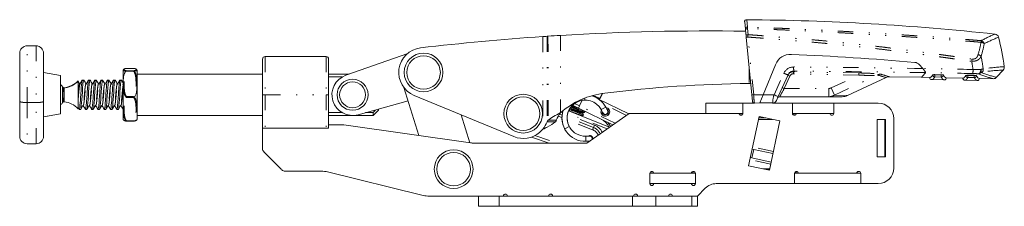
# Model space of a CAD drawing. Header units: millimetres. Extents: x 71 to 466, y 113 to 328.
# Tile 3 of 6: x 71 to 261, y 291 to 328. Entities that reach past the tile are written whole.
import ezdxf

# ---------------------------------------------------------------- set-up
doc = ezdxf.new("R2010")
doc.units = ezdxf.units.MM
doc.header["$MEASUREMENT"] = 0
doc.linetypes.add('DASHEDBIDOT', pattern=[12.4, 3, -3, 0.2, -3, 0.2, -3])
doc.layers.add('Layer0000', color=7, linetype='Continuous', lineweight=20)

msp = doc.modelspace()

# ---------------------------------------------------------------- linework, layer by layer
at = {"layer": 'Layer0000', "color": 7, "linetype": 'Continuous', "lineweight": 20}
for p, q in [((211.18, 325.72), (211.04, 327.13)), ((172.77, 324.36), (172.96, 324.37)), ((211.19, 325.57), (211.18, 325.72)), ((211.3, 324.4), (211.19, 325.57)), ((211.33, 324.17), (211.3, 324.4)), ((212.42, 312.99), (211.33, 324.17)), ((73.86, 322.51), (72.14, 322.51)), ((70.69, 321.06), (70.69, 311.76)), ((75.31, 311.76), (75.31, 321.06)), ((118.2, 320.43), (130, 320.43)), ((133.8, 316.81), (145.8, 321.04)), ((117.7, 319.93), (117.7, 313.03)), ((130.5, 319.93), (130.5, 313.03)), ((217.02, 318.86), (214.62, 313.04)), ((217.02, 318.86), (214.62, 313.04)), ((245.5, 318.11), (244.84, 318.87)), ((75.31, 317.33), (78.61, 316.75)), ((78.61, 309.33), (78.61, 316.75)), ((90.69, 317.51), (90.69, 314.95)), ((91.36, 318.14), (92.75, 318.14)), ((93.43, 314.95), (93.43, 317.51)), ((117.7, 317.03), (93.43, 317.03)), ((134.44, 317.03), (130.5, 317.03)), ((133.13, 316.5), (130.5, 316.5)), ((217.54, 312.71), (219.43, 316.87)), ((245.3, 316.41), (239.04, 316.52)), ((249.09, 316.92), (247.84, 316.94)), ((249.49, 316.86), (249.49, 316.87)), ((255.49, 316.8), (254.24, 316.82)), ((255.89, 316.74), (255.89, 316.75)), ((261.09, 317.82), (259.81, 316.41)), ((82.01, 315.75), (82.01, 315.71)), ((82.01, 315.71), (82.01, 310.31)), ((82.33, 315.1), (82.01, 315.65)), ((82.79, 315.84), (82.35, 315.09)), ((83.09, 315.86), (82.81, 315.86)), ((84, 315.84), (83.56, 315.09)), ((84.3, 315.86), (84.03, 315.86)), ((85.22, 315.84), (84.78, 315.09)), ((85.51, 315.86), (85.24, 315.86)), ((86.43, 315.84), (85.99, 315.09)), ((86.73, 315.86), (86.46, 315.86)), ((87.65, 315.84), (87.21, 315.09)), ((87.94, 315.86), (87.67, 315.86)), ((88.86, 315.84), (88.42, 315.09)), ((89.16, 315.86), (88.88, 315.86)), ((90.07, 315.84), (89.63, 315.09)), ((90.37, 315.86), (90.1, 315.86)), ((90.69, 315.34), (90.4, 315.84)), ((90.69, 308.55), (90.69, 314.95)), ((93.43, 314.95), (93.43, 308.55)), ((211.89, 315.23), (212.2, 315.24)), ((238.42, 316.39), (230.92, 312.88)), ((246.87, 316.38), (245.3, 316.41)), ((246.87, 316.38), (246.87, 316.37)), ((249.66, 315.93), (247.26, 315.97)), ((253.27, 316.26), (250.07, 316.32)), ((253.66, 315.85), (253.67, 315.85)), ((253.66, 315.85), (253.66, 315.85)), ((253.67, 315.85), (253.66, 315.85)), ((253.66, 315.85), (253.66, 315.85)), ((256.05, 315.81), (253.67, 315.85)), ((256.05, 315.81), (256.06, 315.81)), ((256.07, 315.81), (256.05, 315.81)), ((256.06, 315.81), (256.07, 315.81)), ((256.07, 315.81), (256.06, 315.81)), ((259.2, 316.15), (256.47, 316.2)), ((79.26, 314.4), (79.22, 314.4)), ((117.7, 313.03), (117.7, 306.54)), ((130.5, 313.03), (130.5, 307.23)), ((147.96, 305.13), (145.07, 314.41)), ((166.32, 304.94), (147.07, 312.9)), ((181.44, 312.84), (181.43, 312.85)), ((183.49, 313.3), (183.03, 312.34)), ((212.54, 311.8), (212.42, 312.99)), ((214.62, 313.04), (213.96, 311.44)), ((214.62, 313.04), (213.96, 311.44)), ((217.18, 311.91), (217.54, 312.71)), ((217.77, 312.64), (227.3, 312.65)), ((229.91, 312.66), (227.3, 312.65)), ((70.69, 311.76), (70.69, 305.01)), ((75.31, 311.76), (75.31, 305.01)), ((79.26, 311.67), (79.22, 311.67)), ((82.5, 310.23), (82.94, 310.98)), ((83.72, 310.23), (84.16, 310.98)), ((84.93, 310.23), (85.37, 310.98)), ((86.15, 310.23), (86.59, 310.98)), ((87.36, 310.23), (87.8, 310.98)), ((88.57, 310.23), (89.01, 310.98)), ((89.79, 310.23), (90.23, 310.98)), ((145.87, 311.85), (136.19, 309.18)), ((177.47, 310.74), (177.76, 310.77)), ((178.84, 310.44), (177.69, 310.99)), ((177.82, 310.89), (177.79, 310.94)), ((180.08, 312.02), (180.07, 312.39)), ((182.67, 312.3), (182.59, 312.32)), ((188.6, 309.37), (182.77, 312.19)), ((210.7, 311.43), (203.5, 311.43)), ((203.5, 311.43), (203.5, 309.43)), ((212.93, 311.43), (210.7, 311.43)), ((210.7, 311.43), (210.7, 309.43)), ((210.7, 311.43), (210.7, 309.43)), ((213.96, 311.44), (212.93, 311.43)), ((216.45, 311.44), (213.96, 311.44)), ((220.3, 311.43), (216.45, 311.43)), ((220.3, 309.43), (220.3, 311.43)), ((228.3, 311.43), (220.3, 311.43)), ((220.3, 311.43), (220.3, 309.43)), ((236.9, 311.43), (228.3, 311.43)), ((228.3, 311.43), (228.3, 309.43)), ((228.3, 311.43), (228.3, 309.43)), ((75.31, 308.74), (78.61, 309.32)), ((78.61, 309.32), (78.61, 309.33)), ((82.01, 310.53), (82.18, 310.22)), ((82.48, 310.2), (82.21, 310.2)), ((83.69, 310.2), (83.42, 310.2)), ((84.91, 310.2), (84.64, 310.2)), ((86.12, 310.2), (85.85, 310.2)), ((87.34, 310.2), (87.06, 310.2)), ((88.55, 310.2), (88.28, 310.2)), ((89.76, 310.2), (89.49, 310.2)), ((90.69, 310.22), (90.68, 310.22)), ((117.7, 309.03), (93.43, 309.03)), ((130.5, 309.57), (133.13, 309.57)), ((139.13, 309.03), (130.5, 309.03)), ((137.61, 309.57), (139.13, 309.57)), ((139.13, 309.03), (140.13, 310.03)), ((139.13, 309.57), (139.13, 309.03)), ((140.13, 310.26), (140.13, 310.03)), ((156.14, 309.15), (157.82, 303.74)), ((175.32, 309.53), (175.38, 309.56)), ((175.38, 309.56), (175.36, 309.53)), ((184.9, 306.78), (176.96, 309.92)), ((177.15, 310.1), (177.12, 309.87)), ((177.3, 309.78), (177.12, 309.87)), ((177.17, 310.11), (177.46, 310.13)), ((177.52, 310.26), (177.32, 310.55)), ((185.51, 307.2), (178.84, 310.44)), ((179.7, 309), (179.36, 308.98)), ((179.79, 309.08), (179.49, 309.22)), ((179.61, 309.48), (179.82, 309.16)), ((180.04, 309.63), (179.67, 309.6)), ((179.79, 309.08), (179.72, 309.01)), ((179.82, 309.15), (179.79, 309.08)), ((180.13, 309.78), (180.06, 309.64)), ((180.11, 309.82), (180.12, 309.79)), ((188.7, 309.43), (180.47, 303.67)), ((183.61, 309.5), (183.26, 310.17)), ((184.14, 310.64), (184.5, 309.97)), ((209.95, 309.43), (188.7, 309.43)), ((210.7, 309.43), (203.5, 309.43)), ((211.81, 299.29), (213.83, 308.82)), ((213.83, 308.82), (217.84, 307.97)), ((228.3, 309.43), (220.3, 309.43)), ((227.55, 309.43), (221.05, 309.43)), ((91.36, 307.93), (92.75, 307.93)), ((132.75, 307.23), (130.5, 307.23)), ((130.5, 307.23), (130.5, 306.54)), ((157.95, 303.72), (133.45, 307.18)), ((172.79, 307.81), (172.98, 308.09)), ((172.79, 307.81), (174.39, 307.82)), ((174.58, 308.1), (172.98, 308.09)), ((174.58, 308.1), (174.39, 307.82)), ((217.84, 307.97), (215.82, 298.43)), ((236.7, 308.23), (238.3, 308.23)), ((236.7, 301.03), (236.7, 308.23)), ((236.7, 308.23), (236.7, 301.03)), ((236.7, 308.23), (238.2, 308.23)), ((238.2, 308.23), (238.2, 301.03)), ((238.2, 307.08), (238.3, 307.08)), ((238.3, 308.23), (238.3, 301.03)), ((239.9, 298.83), (239.9, 308.43)), ((130.5, 306.54), (117.7, 306.54)), ((117.7, 306.54), (117.7, 302.65)), ((118.2, 306.54), (130, 306.54)), ((171.31, 305.75), (171.99, 306.35)), ((177.08, 306.88), (176.2, 306.41)), ((181.02, 305.04), (180.27, 305.02)), ((73.86, 303.56), (72.14, 303.56)), ((180.47, 303.67), (158.65, 303.67)), ((169.77, 304.85), (173.2, 303.67)), ((180.3, 304.02), (181, 304.04)), ((238.2, 304.58), (238.3, 304.58)), ((117.99, 301.94), (121.4, 298.53)), ((212.79, 302.46), (212.43, 300.8)), ((212.79, 302.46), (212.49, 302.53)), ((216.5, 301.67), (212.79, 302.46)), ((215.82, 298.43), (211.81, 299.29)), ((212.43, 300.8), (212.14, 300.86)), ((216.15, 300.01), (212.43, 300.8)), ((238.3, 301.03), (236.7, 301.03)), ((236.7, 301.03), (238.2, 301.03)), ((122.11, 298.23), (129.09, 298.23)), ((130.29, 298.09), (148.51, 293.58)), ((192.7, 297.83), (201.5, 297.83)), ((192.7, 295.83), (192.7, 297.83)), ((192.7, 295.83), (192.7, 297.83)), ((193.45, 297.83), (200.75, 297.83)), ((201.5, 297.83), (201.5, 295.83)), ((201.5, 295.83), (201.5, 297.83)), ((220.7, 295.83), (220.7, 297.83)), ((220.7, 297.83), (233.5, 297.83)), ((220.7, 295.83), (220.7, 297.83)), ((220.94, 298.18), (220.94, 297.92)), ((221.45, 297.83), (232.75, 297.83)), ((233.5, 297.83), (233.5, 295.83)), ((233.5, 295.83), (233.5, 297.83)), ((192.7, 295.83), (201.5, 295.83)), ((200.75, 295.83), (193.45, 295.83)), ((205.54, 295.83), (220.7, 295.83)), ((220.7, 295.83), (233.5, 295.83)), ((233.5, 295.83), (236.9, 295.83)), ((201.9, 293.43), (203.42, 294.96)), ((149.71, 293.43), (159.5, 293.43)), ((159.5, 293.43), (163.5, 293.43)), ((159.5, 291.43), (159.5, 293.43)), ((163.5, 293.43), (189.35, 293.43)), ((189.35, 293.43), (193.85, 293.43)), ((193.85, 293.43), (200.83, 293.43)), ((200.83, 293.43), (201.9, 293.43)), ((201.9, 291.43), (201.9, 293.43)), ((159.5, 291.43), (163.5, 291.43)), ((163.5, 291.43), (189.35, 291.43)), ((189.35, 291.43), (193.85, 291.43)), ((193.85, 291.43), (200.83, 291.43)), ((200.83, 291.43), (201.9, 291.43))]:
    msp.add_line(p, q, dxfattribs=at)
at = {"layer": 'Layer0000', "color": 251, "linetype": 'DASHEDBIDOT', "lineweight": 5, "true_color": 0x606060}
for p, q in [((211.58, 326.15), (211.44, 327.57)), ((171.97, 324.3), (171.99, 306.35)), ((172.77, 324.36), (172.79, 307.81)), ((172.96, 324.37), (172.98, 308.09)), ((175.36, 324.52), (175.38, 309.56)), ((211.69, 324.67), (211.57, 325.85)), ((212.78, 313.03), (211.69, 324.2)), ((72.14, 311.52), (72.14, 322.51)), ((73.86, 322.51), (73.86, 311.52)), ((118.2, 320.43), (118.2, 313.03)), ((130, 320.43), (130, 313.03)), ((211.89, 318.41), (211.89, 315.23)), ((91.36, 318.14), (92.75, 318.14)), ((92.75, 317.69), (91.36, 317.69)), ((91.36, 317.58), (91.36, 317.69)), ((91.36, 317.58), (92.75, 317.58)), ((92.75, 317.58), (92.75, 317.69)), ((216.75, 313.04), (218.64, 317.2)), ((219.76, 316.62), (218.68, 314.24)), ((219.39, 316.78), (219.76, 316.62)), ((220.51, 317.49), (220.57, 317.62)), ((220.51, 317.49), (220.51, 317.09)), ((233.12, 317.26), (220.51, 317.49)), ((233.11, 316.86), (220.51, 317.09)), ((227.76, 314.35), (233.11, 316.86)), ((228.42, 312.96), (236.75, 316.86)), ((233.11, 316.86), (233.12, 317.26)), ((247.45, 316.9), (247.45, 316.89)), ((247.84, 316.89), (247.45, 316.89)), ((247.84, 316.94), (247.84, 316.89)), ((247.84, 316.89), (249.09, 316.87)), ((247.84, 316.89), (247.84, 316.49)), ((247.84, 316.49), (249.09, 316.47)), ((249.09, 316.92), (249.09, 316.87)), ((249.49, 316.87), (249.09, 316.87)), ((249.09, 316.87), (249.09, 316.47)), ((253.85, 316.78), (253.85, 316.77)), ((254.24, 316.77), (253.85, 316.77)), ((254.24, 316.82), (254.24, 316.77)), ((254.24, 316.77), (255.49, 316.75)), ((254.24, 316.77), (254.24, 316.37)), ((255.49, 316.8), (255.49, 316.75)), ((255.89, 316.75), (255.49, 316.75)), ((255.49, 316.75), (255.49, 316.35)), ((78.95, 314.6), (78.95, 311.47)), ((82.78, 315.82), (83.05, 315.82)), ((83.99, 315.82), (84.27, 315.82)), ((85.21, 315.82), (85.48, 315.82)), ((86.42, 315.82), (86.69, 315.82)), ((87.64, 315.82), (87.91, 315.82)), ((88.85, 315.82), (89.12, 315.82)), ((90.06, 315.82), (90.34, 315.82)), ((254.24, 316.37), (255.49, 316.35)), ((79.26, 314.38), (79.26, 314.4)), ((79.26, 313.69), (79.26, 314.38)), ((79.29, 314.4), (79.29, 314.38)), ((79.29, 314.38), (79.29, 311.67)), ((92.75, 312.67), (91.36, 312.67)), ((91.36, 312.48), (91.36, 312.67)), ((92.75, 312.48), (92.75, 312.67)), ((117.7, 313.03), (118.2, 313.03)), ((118.2, 313.03), (130, 313.03)), ((118.2, 313.03), (118.2, 306.54)), ((130, 313.03), (130, 306.54)), ((130.5, 313.03), (130, 313.03)), ((181.45, 312.85), (181.54, 312.81)), ((183.44, 313.29), (182.99, 312.36)), ((214.62, 313.04), (212.78, 313.03)), ((216.75, 313.04), (214.62, 313.04)), ((218.31, 314.41), (218.68, 314.24)), ((218.68, 314.24), (227.3, 314.25)), ((227.3, 314.25), (227.3, 312.65)), ((227.76, 314.35), (228.42, 312.96)), ((230.92, 312.88), (228.42, 312.96)), ((72.14, 311.52), (72.14, 303.56)), ((72.14, 311.52), (73.86, 311.52)), ((73.86, 303.56), (73.86, 311.52)), ((79.26, 311.67), (79.26, 312.37)), ((91.36, 312.48), (92.75, 312.48)), ((179.05, 310.89), (178.1, 311.35)), ((179.05, 310.89), (178.84, 310.44)), ((179.58, 311.97), (179.05, 310.89)), ((185.98, 307.53), (179.05, 310.89)), ((183.03, 312.34), (182.99, 312.36)), ((188.14, 309.04), (183.85, 311.12)), ((78.61, 309.33), (75.31, 308.75)), ((175.67, 308.6), (174.96, 308.88)), ((175.71, 309.11), (175.22, 309.3)), ((175.32, 309.53), (175.36, 309.53)), ((175.8, 309.59), (175.54, 309.7)), ((175.86, 309.82), (175.74, 309.87)), ((181.95, 307.16), (176.74, 309.22)), ((184.41, 306.43), (176.8, 309.45)), ((183.26, 310.17), (184.14, 310.64)), ((210.68, 309.32), (209.97, 309.32)), ((221.03, 309.32), (220.32, 309.32)), ((92.75, 308.01), (91.36, 308.01)), ((91.36, 307.93), (91.36, 308.01)), ((92.75, 307.93), (92.75, 308.01)), ((181.77, 306.71), (176.68, 308.73)), ((181.59, 306.26), (176.69, 308.2)), ((181.95, 307.16), (181.77, 306.71)), ((216.44, 308.27), (213.71, 308.27)), ((215.11, 308.55), (213.77, 308.55)), ((170.44, 305.15), (174.74, 303.67)), ((180.27, 305.02), (180.3, 304.02)), ((181.59, 306.26), (181.77, 306.71)), ((216.59, 302.06), (212.58, 302.92)), ((216.07, 299.62), (212.06, 300.47)), ((192.71, 297.92), (193.44, 297.92)), ((200.76, 297.92), (201.49, 297.92)), ((215.87, 298.71), (214.53, 298.71)), ((215.83, 298.5), (215.52, 298.5)), ((220.71, 297.92), (220.94, 297.92)), ((220.94, 297.92), (221.44, 297.93)), ((220.94, 297.92), (220.94, 297.83)), ((163.5, 291.43), (163.5, 293.43)), ((189.35, 291.43), (189.35, 293.43)), ((193.85, 291.43), (193.85, 293.43)), ((200.83, 291.43), (200.83, 293.43))]:
    msp.add_line(p, q, dxfattribs=at)
at = {"layer": 'Layer0000', "color": 7, "linetype": 'Continuous', "lineweight": 20}
for centre, radius in [((148.87, 317.35), 3.75), ((148.87, 317.35), 3.25), ((135.13, 313.03), 3), ((135.13, 313.03), 2.5), ((168.16, 309.37), 3.75), ((168.16, 309.37), 3.25), ((154.7, 298.63), 3.75), ((154.7, 298.63), 3.25)]:
    msp.add_circle(centre, radius, dxfattribs=at)
for centre, radius, start, end in [((211.38, 327.22), 0.357, 81.0672, 194.0646), ((207.7, -152.42), 480, 83.8051, 89.554), ((204.37, -154.6), 480, 93.8708, 96.7075), ((184.52, 142.55), 182.19, 93.6972, 93.9489), ((205.51, -172.69), 498.13, 93.4707, 93.7469), ((204.37, -154.6), 480, 89.1835, 93.4655), ((259.46, 324.04), 0.745, 11.0196, 86.8146), ((208.02, 311.15), 53.77, 7.8139, 14.0161), ((72.14, 321.06), 1.45, 90, 180), ((73.86, 321.06), 1.45, 0, 90), ((118.2, 319.93), 0.5, 90, 180), ((130, 319.93), 0.5, 0, 90), ((148.87, 317.35), 4.8, 96.7075, 248.0252), ((201.16, -158.79), 480, 84.8801, 87.7373), ((201.16, -158.79), 480, 84.8801, 87.7373), ((243.9, 318.06), 1.24, 40.6277, 85.8116), ((260.52, 318.35), 0.779, 316.9002, 8.5547), ((92.06, 317.51), 1.37, 168.3352, 180), ((91.36, 317.94), 0.196, 90, 96.8164), ((92.75, 317.94), 0.196, 83.1836, 90), ((92.06, 317.51), 1.37, 0.0027, 11.6648), ((135.13, 313.03), 4, 109.418, 285.4384), ((239.01, 315.14), 1.38, 88.784, 115.228), ((191.08, 360.6), 69.95, 320.8154, 321.7659), ((247.72, 316.12), 0.832, 81.3519, 109.2442), ((249.17, 315.86), 1.06, 72.4593, 94.1366), ((254.12, 316), 0.832, 81.3519, 109.2442), ((255.57, 315.77), 1.03, 71.978, 94.3889), ((76.66, 313.03), 2.78, 34.3015, 45.2617), ((76.66, 313.03), 2.78, 32.1478, 34.3015), ((78.92, 318.54), 4.15, 275.0265, 317.9194), ((82.34, 315.12), 0.027, 259.2612, 293.8361), ((82.94, 315.76), 0.169, 150.4908, 158.7543), ((82.82, 315.83), 0.033, 101.7859, 159.0958), ((83.11, 315.81), 0.0558, 112.1072, 170.6586), ((83.08, 315.83), 0.0336, 19.6934, 77.1877), ((364.9, 479.71), 325.97, 210.1788, 210.3309), ((83.56, 315.12), 0.027, 259.2612, 293.8361), ((84.15, 315.76), 0.169, 150.4908, 158.7543), ((84.04, 315.83), 0.033, 101.7859, 159.0958), ((84.32, 315.81), 0.0558, 112.1072, 170.6586), ((84.29, 315.83), 0.0336, 19.6934, 77.1877), ((366.11, 479.71), 325.97, 210.1788, 210.3309), ((84.77, 315.12), 0.027, 259.2612, 293.8361), ((85.37, 315.76), 0.169, 150.4908, 158.7543), ((85.25, 315.83), 0.033, 101.7859, 159.0958), ((85.53, 315.81), 0.0558, 112.1072, 170.6586), ((85.51, 315.83), 0.0336, 19.6934, 77.1877), ((367.33, 479.71), 325.97, 210.1788, 210.3309), ((85.99, 315.12), 0.027, 259.2612, 293.8361), ((86.58, 315.76), 0.169, 150.4908, 158.7543), ((86.46, 315.83), 0.033, 101.7859, 159.0958), ((86.75, 315.81), 0.0558, 112.1072, 170.6586), ((86.72, 315.83), 0.0336, 19.6934, 77.1877), ((368.54, 479.71), 325.97, 210.1788, 210.3309), ((87.2, 315.12), 0.027, 259.2612, 293.8361), ((87.79, 315.76), 0.169, 150.4908, 158.7543), ((87.68, 315.83), 0.033, 101.7859, 159.0958), ((87.96, 315.81), 0.0558, 112.1072, 170.6586), ((87.93, 315.83), 0.0336, 19.6934, 77.1877), ((369.76, 479.71), 325.97, 210.1788, 210.3309), ((88.41, 315.12), 0.027, 259.2612, 293.8361), ((89.01, 315.76), 0.169, 150.4908, 158.7543), ((88.89, 315.83), 0.033, 101.7859, 159.0958), ((89.18, 315.81), 0.0558, 112.1072, 170.6586), ((89.15, 315.83), 0.0336, 19.6934, 77.1877), ((370.97, 479.71), 325.97, 210.1788, 210.3309), ((89.63, 315.12), 0.027, 259.2612, 293.8361), ((90.22, 315.76), 0.169, 150.4908, 158.7543), ((90.11, 315.83), 0.033, 101.7859, 159.0958), ((90.39, 315.81), 0.0558, 112.1072, 170.6586), ((90.36, 315.83), 0.0336, 19.6934, 77.1877), ((215.84, 47.27), 268, 90.8447, 96.8342), ((247.23, 316.33), 0.361, 174.2723, 275.3945), ((249.71, 316.28), 0.36, 261.9532, 6.9358), ((253.63, 316.21), 0.36, 174.1721, 274.5661), ((256.11, 316.16), 0.359, 262.7489, 5.7743), ((259.22, 316.93), 0.78, 268.2653, 318.31), ((79.22, 314.65), 0.248, 212.272, 270.0376), ((79.26, 314.76), 0.363, 270, 275.0265), ((185.86, 297.47), 16, 96.8342, 130.9237), ((180.17, 308.52), 4.5, 28.0128, 73.8381), ((218.95, 317.23), 4.74, 242.2491, 252.7046), ((217.75, 312.27), 0.375, 87.6134, 158.0424), ((229.9, 315.05), 2.39, 270.0266, 295.1291), ((76.66, 313.03), 2.78, 314.7383, 325.6985), ((76.66, 313.03), 2.78, 325.6985, 327.8523), ((79.22, 311.42), 0.248, 89.9571, 147.7333), ((79.26, 311.31), 0.363, 84.9735, 90), ((78.92, 307.53), 4.15, 42.0806, 84.9735), ((82.95, 310.95), 0.0243, 56.8334, 114.7051), ((-219.05, 134.4), 349.84, 30.1718, 30.3136), ((84.16, 310.95), 0.0243, 56.8334, 114.7051), ((-217.83, 134.4), 349.84, 30.1718, 30.3136), ((85.38, 310.95), 0.0243, 56.8334, 114.7051), ((-216.62, 134.4), 349.84, 30.1718, 30.3136), ((86.59, 310.95), 0.0243, 56.8334, 114.7051), ((-215.41, 134.4), 349.84, 30.1718, 30.3136), ((87.81, 310.95), 0.0243, 56.8334, 114.7051), ((-214.19, 134.4), 349.84, 30.1718, 30.3136), ((89.02, 310.95), 0.0243, 56.8334, 114.7051), ((-212.98, 134.4), 349.84, 30.1718, 30.3136), ((90.23, 310.95), 0.0243, 56.8334, 114.7051), ((-211.76, 134.4), 349.84, 30.1718, 30.3136), ((180.17, 308.52), 3.5, 91.5749, 271.5749), ((180.17, 308.52), 3.5, 28.0128, 208.0128), ((177.75, 310.85), 0.0851, 280.2507, 27.4638), ((182.93, 313.37), 1.1, 255.9575, 268.3409), ((182.91, 312.39), 0.129, 254.1634, 267.8215), ((182.91, 312.4), 0.137, 267.8262, 334.1421), ((212.9, 311.8), 0.363, 180.0124, 275.6433), ((216.48, 312.19), 0.751, 267.6134, 338.0424), ((236.9, 308.43), 3, 0, 90), ((82.21, 310.24), 0.033, 200.9042, 258.2141), ((82.47, 310.24), 0.0336, 282.8123, 340.3066), ((83.43, 310.24), 0.033, 200.9042, 258.2141), ((83.69, 310.24), 0.0336, 282.8123, 340.3066), ((84.64, 310.24), 0.033, 200.9042, 258.2141), ((84.9, 310.24), 0.0336, 282.8123, 340.3066), ((85.86, 310.24), 0.033, 200.9042, 258.2141), ((86.11, 310.24), 0.0336, 282.8123, 340.3066), ((87.07, 310.24), 0.033, 200.9042, 258.2141), ((87.33, 310.24), 0.0336, 282.8123, 340.3066), ((88.28, 310.24), 0.033, 200.9042, 258.2141), ((88.54, 310.24), 0.0336, 282.8123, 340.3066), ((89.5, 310.24), 0.033, 200.9042, 258.2141), ((89.76, 310.24), 0.0336, 282.8123, 340.3066), ((116.57, 329.14), 29.86, 319.059, 320.434), ((182.04, 304.98), 8.09, 145.7323, 157.3303), ((180.17, 308.52), 4.5, 160.6136, 271.5749), ((180.17, 308.52), 4.5, 160.6136, 208.0128), ((178.8, 310.37), 1.75, 196.3819, 197.003), ((177.16, 310.1), 0.0132, 79.8979, 158.8403), ((177.44, 310.22), 0.0854, 280.397, 28.0558), ((179.79, 309.79), 0.64, 242.101, 272.9577), ((179.68, 309.52), 0.0849, 100.3058, 207.493), ((179.7, 309.05), 0.0418, 268.8184, 307.2919), ((179.81, 309.15), 0.0195, 344.8289, 40.4498), ((180.05, 309.65), 0.0196, 263.303, 324.3981), ((180.11, 309.78), 0.0196, 346.8914, 43.2747), ((184.06, 309.74), 0.85, 154.0446, 334.1421), ((184.06, 309.74), 0.6, 174.4555, 334.1421), ((184.06, 309.74), 0.5, 208.0128, 28.0128), ((184.06, 309.74), 0.85, 334.1421, 81.9809), ((184.06, 309.74), 0.6, 334.1421, 61.5701), ((210.32, 309.43), 0.375, 180, 0), ((220.67, 309.43), 0.375, 180, 0), ((227.92, 309.43), 0.375, 180, 0), ((92.06, 308.55), 1.37, 180, 191.6648), ((91.36, 308.13), 0.196, 263.1836, 270), ((92.75, 308.13), 0.196, 270, 276.8164), ((92.06, 308.55), 1.37, 348.3352, 360), ((132.75, 302.23), 5, 81.959, 90), ((165.1, 311.05), 8.34, 325.7188, 337.1936), ((182.02, 305.56), 3, 25.3977, 64.1421), ((72.14, 305.01), 1.45, 180, 270), ((73.86, 305.01), 1.45, 270, 360), ((168.16, 309.37), 4.8, 247.5401, 311.0778), ((181.03, 304.54), 0.6, 354.1824, 125.1322), ((181.03, 304.54), 0.5, 343.3363, 91.5749), ((158.65, 308.67), 5, 261.959, 270), ((181.03, 304.54), 0.6, 238.0176, 255.8176), ((118.7, 302.65), 1, 180, 225), ((122.11, 299.23), 1, 225, 270), ((129.09, 293.23), 5, 76.1028, 90), ((193.07, 297.83), 0.375, 0, 180), ((201.12, 297.83), 0.375, 0, 180), ((221.07, 297.83), 0.375, 0, 180), ((233.12, 297.83), 0.375, 0, 180), ((236.9, 298.83), 3, 270, 0), ((193.07, 295.83), 0.375, 180, 0), ((201.12, 295.83), 0.375, 180, 0), ((205.54, 292.83), 3, 90, 135), ((149.71, 298.43), 5, 256.1028, 270), ((164.72, 293.43), 0.375, 0, 180), ((173.47, 293.43), 0.375, 0, 180), ((189.92, 293.43), 0.375, 0, 180), ((196.67, 293.43), 0.375, 0, 180)]:
    msp.add_arc(centre, radius, start, end, dxfattribs=at)
at = {"layer": 'Layer0000', "color": 251, "linetype": 'DASHEDBIDOT', "lineweight": 5, "true_color": 0x606060}
for centre, radius, start, end in [((211.52, 325.8), 0.351, 80.324, 192.4491), ((215.51, 325.93), 3.94, 176.8661, 181.2194), ((212.3, 316.82), 7.41, 94.7851, 97.5745), ((224.89, 324.42), 13.21, 178.881, 180.9163), ((269.39, 300.43), 26.28, 112.1045, 118.5945), ((269.94, 299.1), 26.91, 111.2413, 117.7569), ((236.25, 326.88), 20.88, 343.0989, 349.8503), ((256.62, 322.71), 0.815, 13.8464, 76.121), ((253.89, 323.39), 2.92, 356.1655, 2.2234), ((256.68, 322.16), 1.05, 45.8966, 82.9335), ((236.78, 326.7), 20.97, 342.7663, 349.6182), ((255.99, 319.7), 1.13, 43.6943, 77.7219), ((208.3, 311.15), 49.4, 8.0457, 10.8934), ((220.46, 316.43), 1.98, 88.1873, 157.1708), ((223.51, 318.19), 3, 175.7603, 190.9811), ((197.85, -2624.68), 2943.18, 89.07235, 89.55857), ((184.49, 329.47), 71.2, 351.9638, 352.3281), ((208.53, 311.14), 47.21, 8.2776, 10.2191), ((263.97, 270.78), 47.76, 93.2155, 98.1338), ((91.38, 317.53), 0.16, 94.8703, 143.9797), ((91.2, 317.34), 0.292, 55.8256, 80.4717), ((91.36, 318), 0.133, 86.7786, 96.8066), ((92.76, 318), 0.133, 83.1935, 93.2214), ((92.74, 317.53), 0.16, 36.0203, 85.1297), ((92.91, 317.34), 0.291, 99.5022, 124.2005), ((220.95, 321.63), 4.99, 242.441, 252.3182), ((220.54, 316.43), 1.19, 88.2123, 158.3852), ((220.44, 316.38), 1.12, 86.031, 153.8649), ((220.45, 316.36), 0.735, 85.283, 159.5178), ((198.57, -2576.08), 2893.79, 89.06037, 89.56432), ((237.38, 315.76), 1.26, 91.4289, 119.9799), ((199.51, 179.08), 142.71, 74.1804, 74.8769), ((196.74, 176.22), 146.54, 73.2238, 73.914), ((202.59, -2301.7), 2620.16, 88.84846, 89.06167), ((203.17, -2265.02), 2582.69, 88.84507, 89.04927), ((247.81, 316.85), 0.362, 174.2511, 275.0379), ((249.13, 316.83), 0.361, 262.3043, 6.4415), ((254.21, 316.73), 0.362, 174.2475, 275.0386), ((231.93, 318.21), 23.32, 357.3802, 359.3235), ((255.14, 308.62), 8.53, 82.6996, 89.4122), ((256.03, 292.87), 25.08, 88.3612, 91.7793), ((255.53, 316.71), 0.361, 262.3033, 6.4453), ((256.19, 317.81), 0.736, 272.694, 321.0373), ((266, 343.24), 27.93, 249.5221, 255.922), ((257.59, 315.68), 2.4, 98.9747, 110.5326), ((255.96, 317.62), 0.85, 341.2571, 21.8126), ((257.25, 316.36), 1.1, 98.4425, 116.1011), ((266.67, 344.11), 28.53, 249.69, 256.0937), ((256.37, 317.92), 0.853, 326.5194, 9.5526), ((263.2, 273.06), 44.81, 92.6939, 97.8412), ((78.93, 318.54), 4.18, 274.8715, 317.3844), ((90.95, 314.95), 0.269, 155.254, 179.6272), ((93.16, 314.95), 0.269, 0.3728, 24.746), ((72.28, 313.86), 6.76, 359.0557, 5.5399), ((22.54, 313.03), 56.51, 359.2681, 0.7249), ((79.23, 314.05), 0.355, 237.0784, 273.4068), ((74.68, 313.82), 4.58, 358.4174, 7.2545), ((79.26, 314.75), 0.368, 269.9999, 274.951), ((91.64, 312.23), 0.521, 121.6003, 138.2442), ((92.48, 312.23), 0.521, 41.7558, 58.3997), ((185.04, 319.19), 7.25, 240.722, 242.4707), ((185.22, 319.42), 7.41, 241.4457, 252.4486), ((213.42, 305.42), 7.64, 94.8057, 97.5177), ((230.19, 313.93), 17.44, 182.9339, 188.2177), ((221.37, 311.36), 4.92, 160.0872, 179.1344), ((197.8, 325.04), 23.51, 328.1651, 332.6539), ((227.12, 316.17), 1.93, 275.2228, 289.3758), ((72.36, 312.2), 6.69, 354.4386, 0.9408), ((79.23, 312.02), 0.353, 86.5769, 123.1773), ((74.72, 312.25), 4.54, 352.7154, 1.5655), ((91.56, 312.83), 0.402, 218.656, 240.4146), ((92.55, 312.83), 0.403, 299.6046, 321.3248), ((177.83, 310.9), 0.0183, 96.5784, 236.0512), ((185.62, 320.74), 8.91, 248.589, 252.0181), ((182.89, 313.21), 0.944, 256.0115, 268.6297), ((182.87, 312.39), 0.121, 268.9098, 345.6606), ((91.26, 308.18), 0.198, 267.6463, 302.8657), ((91.36, 308.07), 0.144, 219.2755, 262.3932), ((92.86, 308.18), 0.198, 237.1343, 272.3537), ((92.75, 308.07), 0.144, 277.5932, 320.7321), ((180.85, 304.4), 2.97, 27.7324, 68.4015), ((182.02, 305.56), 3.3, 23.5847, 39.5221), ((180.85, 304.4), 2, 24.1786, 68.4015), ((180.85, 304.4), 2.48, 26.3059, 68.4015)]:
    msp.add_arc(centre, radius, start, end, dxfattribs=at)
for points, degree, knots in [([(256.81, 323.51), (251.2, 323.98), (235.29, 325.07), (218.28, 325.93), (211.58, 326.15)], 2, [0.0917139, 0.0917139, 0.0917139, 0.3146245, 0.7223632, 0.9882755, 0.9882755, 0.9882755]), ([(256.81, 323.2), (251.19, 323.67), (235.27, 324.76), (218.26, 325.63), (211.57, 325.85)], 2, [0.0916482, 0.0916482, 0.0916482, 0.3144742, 0.7223962, 0.9875973, 0.9875973, 0.9875973]), ([(211.69, 324.67), (217.47, 324.26), (232.95, 322.93), (248.84, 320.84), (255.05, 319.96)], 2, [0.0193814, 0.0193814, 0.0193814, 0.2808533, 0.7182415, 1, 1, 1]), ([(211.69, 324.2), (217.44, 323.79), (232.9, 322.48), (248.78, 320.39), (254.99, 319.51)], 2, [0.0204503, 0.0204503, 0.0204503, 0.2808994, 0.7181446, 1, 1, 1]), ([(254.99, 319.51), (255.28, 319.5), (255.75, 319.58), (256.28, 319.79), (256.7, 320.23), (256.81, 320.48)], 2, [0, 0, 0, 0.2158605, 0.3743265, 0.6800075, 0.9534292, 0.9534292, 0.9534292]), ([(255.05, 319.96), (255.25, 319.93), (255.58, 319.99), (255.8, 320.1), (256.03, 320.32), (256.18, 320.65), (256.23, 320.81)], 2, [0, 0, 0, 0.2092025, 0.3508274, 0.4787235, 0.7308095, 0.9366207, 0.9366207, 0.9366207]), ([(91.25, 317.63), (90.78, 317.64), (90.73, 317.68), (90.71, 317.75), (90.71, 317.77), (90.71, 317.79)], 3, [0, 0, 0, 0, 0.4396173, 0.4396173, 0.567025, 0.567025, 0.567025, 0.567025]), ([(90.71, 315.06), (90.71, 315.7), (90.73, 316.57), (91.06, 317.35), (91.14, 317.5), (91.25, 317.63)], 3, [0, 0, 0, 0, 0.800803, 0.800803, 1, 1, 1, 1]), ([(91.36, 317.69), (91.19, 317.71), (91.08, 317.75), (91, 317.77), (90.93, 317.83), (90.89, 317.92), (90.93, 318), (91, 318.06), (91.09, 318.09), (91.19, 318.12), (91.36, 318.14)], 2, [0, 0, 0, 0.125, 0.125, 0.25, 0.375, 0.625, 0.75, 0.875, 0.875, 1, 1, 1]), ([(91.36, 312.67), (91.19, 312.91), (91.08, 313.26), (91, 313.53), (90.96, 313.88), (90.93, 314.15), (90.91, 314.5), (90.9, 314.79), (90.9, 315.48), (90.91, 315.76), (90.93, 316.12), (90.96, 316.39), (91, 316.74), (91.08, 317), (91.19, 317.35), (91.36, 317.58)], 2, [0, 0, 0, 0.125, 0.125, 0.25, 0.25, 0.375, 0.375, 0.5, 0.625, 0.625, 0.75, 0.75, 0.875, 0.875, 1, 1, 1]), ([(92.75, 318.14), (92.93, 318.12), (93.03, 318.09), (93.11, 318.06), (93.19, 318), (93.22, 317.92), (93.19, 317.83), (93.11, 317.77), (93.03, 317.75), (92.92, 317.71), (92.75, 317.69)], 2, [0, 0, 0, 0.125, 0.125, 0.25, 0.375, 0.625, 0.75, 0.875, 0.875, 1, 1, 1]), ([(92.75, 317.58), (92.93, 317.35), (93.03, 317), (93.11, 316.73), (93.15, 316.38), (93.19, 316.11), (93.2, 315.75), (93.21, 315.47), (93.21, 314.78), (93.2, 314.49), (93.19, 314.14), (93.15, 313.87), (93.11, 313.52), (93.03, 313.25), (92.93, 312.9), (92.75, 312.67)], 2, [0, 0, 0, 0.125, 0.125, 0.25, 0.25, 0.375, 0.375, 0.5, 0.625, 0.625, 0.75, 0.75, 0.875, 0.875, 1, 1, 1]), ([(93.4, 317.79), (93.41, 317.73), (93.4, 317.68), (93.2, 317.65), (93.08, 317.64), (92.87, 317.63)], 3, [0.4328573, 0.4328573, 0.4328573, 0.4328573, 0.801648, 0.801648, 1, 1, 1, 1]), ([(92.87, 317.63), (93.33, 317.05), (93.39, 316.09), (93.4, 315.28), (93.4, 315.17), (93.4, 315.06)], 3, [0, 0, 0, 0, 0.868363, 0.868363, 1, 1, 1, 1]), ([(233.11, 316.86), (233.55, 316.85), (234.5, 316.76), (235.47, 316.75), (236.17, 316.8), (236.45, 316.83), (236.66, 316.86), (236.73, 316.86), (236.75, 316.86)], 3, [0, 0, 0, 0, 0.346676, 0.774652, 0.774652, 0.963798, 0.963798, 1, 1, 1, 1]), ([(233.12, 317.26), (233.66, 317.25), (234.86, 317.21), (236.24, 317.15), (237.09, 317.07), (237.29, 317.04), (237.35, 317.02)], 3, [0, 0, 0, 0, 0.352928, 0.78708, 0.909139, 1, 1, 1, 1]), ([(91.25, 312.58), (90.78, 313.12), (90.73, 314.04), (90.71, 314.84), (90.71, 314.95), (90.71, 315.06)], 3, [0, 0, 0, 0, 0.868794, 0.868794, 1, 1, 1, 1]), ([(93.4, 315.06), (93.4, 314.36), (93.38, 313.45), (93.01, 312.77), (92.92, 312.64), (92.87, 312.58)], 3, [0, 0, 0, 0, 0.896846, 0.896846, 1, 1, 1, 1]), ([(79.26, 312.37), (79.27, 312.56), (79.27, 312.96), (79.27, 313.44), (79.26, 313.69)], 2, [0, 0, 0, 0.316792, 0.589096, 1, 1, 1]), ([(227.3, 312.65), (227.51, 312.65), (227.72, 312.67), (228, 312.78), (228.21, 312.86), (228.42, 312.96)], 3, [0, 0, 0, 0, 0.483539, 0.483539, 1, 1, 1, 1]), ([(91.25, 307.98), (90.78, 308.51), (90.73, 309.4), (90.7, 310.58), (90.71, 311.3), (90.91, 312.07), (91.04, 312.35), (91.25, 312.58)], 3, [0, 0, 0, 0, 0.435971, 0.435971, 0.800693, 0.800693, 1, 1, 1, 1]), ([(91.36, 308.01), (91.19, 308.22), (91.08, 308.54), (91, 308.78), (90.96, 309.11), (90.93, 309.35), (90.91, 309.68), (90.9, 309.94), (90.9, 310.56), (90.91, 310.82), (90.93, 311.14), (90.96, 311.39), (91, 311.71), (91.09, 311.95), (91.19, 312.27), (91.36, 312.48)], 2, [0, 0, 0, 0.125, 0.125, 0.25, 0.25, 0.375, 0.375, 0.5, 0.625, 0.625, 0.75, 0.75, 0.875, 0.875, 1, 1, 1]), ([(92.75, 312.48), (92.93, 312.27), (93.03, 311.95), (93.11, 311.71), (93.15, 311.39), (93.19, 311.14), (93.2, 310.82), (93.21, 310.56), (93.21, 309.93), (93.2, 309.67), (93.19, 309.35), (93.15, 309.1), (93.11, 308.78), (93.03, 308.54), (92.92, 308.22), (92.75, 308.01)], 2, [0, 0, 0, 0.125, 0.125, 0.25, 0.25, 0.375, 0.375, 0.5, 0.625, 0.625, 0.75, 0.75, 0.875, 0.875, 1, 1, 1]), ([(92.87, 312.58), (93.33, 312.09), (93.39, 311.27), (93.41, 310.11), (93.4, 309.36), (93.2, 308.53), (93.08, 308.23), (92.87, 307.98)], 3, [0, 0, 0, 0, 0.442191, 0.442191, 0.803331, 0.803331, 1, 1, 1, 1]), ([(178.98, 310.36), (178.62, 310.49), (178.05, 310.71), (177.8, 310.77), (177.76, 310.77)], 3, [0.65147353, 0.65147353, 0.65147353, 0.65147353, 0.66065656, 0.66514566, 0.66514566, 0.66514566, 0.66514566]), ([(179.61, 309.48), (179.65, 309.41), (179.44, 309.46), (178.71, 309.72), (178.19, 309.92), (177.65, 310.1), (177.51, 310.14), (177.46, 310.13)], 3, [0.69301981, 0.69301981, 0.69301981, 0.69301981, 0.703356, 0.70368005, 0.71411419, 0.71476279, 0.72067589, 0.72067589, 0.72067589, 0.72067589]), ([(179.67, 309.6), (179.6, 309.6), (179.12, 309.75), (178.24, 310.09), (177.62, 310.29), (177.48, 310.31), (177.52, 310.26)], 3, [0.69600418, 0.69600418, 0.69600418, 0.69600418, 0.70368005, 0.71411419, 0.71541449, 0.72368139, 0.72368139, 0.72368139, 0.72368139]), ([(90.71, 308.27), (90.72, 308.23), (90.76, 308.17), (90.91, 308.07), (91.03, 308.02), (91.25, 307.98)], 3, [0.567025, 0.567025, 0.567025, 0.567025, 0.802341, 0.802341, 1, 1, 1, 1])]:
    msp.add_open_spline(points, degree=degree, knots=knots, dxfattribs=at)
at = {"layer": 'Layer0000', "color": 7, "linetype": 'Continuous', "lineweight": 20}
for points, degree in [([(211.19, 325.57), (211.17, 325.81), (211.57, 325.85)], 2), ([(220.11, 320.84), (218.62, 320.9), (217.59, 320.23), (217.02, 318.86)], 3), ([(220.11, 320.84), (218.62, 320.9), (217.59, 320.23), (217.02, 318.86)], 3), ([(246.02, 317.31), (246.09, 317.39), (245.85, 317.72), (245.5, 318.11)], 3), ([(249.49, 316.87), (249.78, 316.33), (250.07, 316.33)], 2), ([(256.47, 316.2), (256.28, 316.2), (256.08, 316.39), (255.89, 316.74)], 3), ([(172.98, 308.09), (173.54, 308.59), (174.4, 309.04), (175.32, 309.53)], 3)]:
    msp.add_open_spline(points, degree=degree, dxfattribs=at)
at = {"layer": 'Layer0000', "color": 251, "linetype": 'DASHEDBIDOT', "lineweight": 5, "true_color": 0x606060}
for points, degree in [([(211.3, 324.4), (211.28, 324.64), (211.69, 324.67)], 2), ([(246.87, 316.37), (247.16, 316.37), (247.45, 316.89)], 2), ([(247.26, 315.97), (247.55, 315.97), (247.84, 316.49)], 2), ([(249.09, 316.47), (249.37, 315.93), (249.66, 315.93)], 2), ([(253.27, 316.25), (253.56, 316.24), (253.85, 316.77)], 2), ([(256.75, 317.94), (256.72, 317.16), (256.22, 317.08)], 2), ([(253.67, 315.85), (253.96, 315.85), (254.24, 316.37)], 2), ([(255.49, 316.35), (255.77, 315.82), (256.05, 315.81)], 2), ([(92.87, 307.98), (93.33, 308.07), (93.39, 308.2), (93.4, 308.28)], 3)]:
    msp.add_open_spline(points, degree=degree, dxfattribs=at)
at = {"layer": 'Layer0000', "color": 7, "linetype": 'Continuous', "lineweight": 20}
for points, degree, knots in [([(91.34, 318.14), (91.23, 318.12), (91.02, 318.08), (90.85, 318.01), (90.73, 317.87), (90.71, 317.79)], 2, [0, 0, 0, 0.1568686, 0.4092616, 0.6999499, 1, 1, 1]), ([(93.4, 317.79), (93.39, 317.85), (93.28, 318), (93.09, 318.08), (92.88, 318.12), (92.77, 318.14)], 2, [0, 0, 0, 0.252279, 0.588673, 0.851683, 1, 1, 1]), ([(82.78, 315.82), (82.72, 315.68), (82.67, 315.17), (82.54, 313.53), (82.48, 312.43), (82.33, 310.71), (82.28, 310.2), (82.21, 310.2)], 3, [0, 0, 0, 0, 0.2790821, 0.2790821, 0.6201125, 0.6201125, 0.9457955, 0.9457955, 0.9457955, 0.9457955]), ([(82.5, 310.23), (82.54, 310.3), (82.58, 310.54), (82.68, 311.59), (82.75, 312.57), (82.89, 314.69), (82.97, 315.62), (83.05, 315.82)], 3, [0.0938774, 0.0938774, 0.0938774, 0.0938774, 0.2877945, 0.2877945, 0.6122527, 0.6122527, 1, 1, 1, 1]), ([(83.99, 315.82), (83.94, 315.68), (83.89, 315.17), (83.75, 313.53), (83.69, 312.43), (83.55, 310.71), (83.49, 310.2), (83.42, 310.2)], 3, [0, 0, 0, 0, 0.2790821, 0.2790821, 0.6201125, 0.6201125, 0.9457955, 0.9457955, 0.9457955, 0.9457955]), ([(83.72, 310.23), (83.76, 310.3), (83.8, 310.54), (83.9, 311.59), (83.97, 312.57), (84.11, 314.69), (84.18, 315.62), (84.27, 315.82)], 3, [0.0938774, 0.0938774, 0.0938774, 0.0938774, 0.2877945, 0.2877945, 0.6122527, 0.6122527, 1, 1, 1, 1]), ([(85.21, 315.82), (85.15, 315.68), (85.1, 315.17), (84.97, 313.53), (84.91, 312.43), (84.76, 310.71), (84.71, 310.2), (84.64, 310.2)], 3, [0, 0, 0, 0, 0.2790821, 0.2790821, 0.6201125, 0.6201125, 0.9457955, 0.9457955, 0.9457955, 0.9457955]), ([(84.93, 310.23), (84.97, 310.3), (85.01, 310.54), (85.11, 311.59), (85.18, 312.57), (85.32, 314.69), (85.4, 315.62), (85.48, 315.82)], 3, [0.0938774, 0.0938774, 0.0938774, 0.0938774, 0.2877945, 0.2877945, 0.6122527, 0.6122527, 1, 1, 1, 1]), ([(86.42, 315.82), (86.36, 315.68), (86.31, 315.17), (86.18, 313.53), (86.12, 312.43), (85.98, 310.71), (85.92, 310.2), (85.85, 310.2)], 3, [0, 0, 0, 0, 0.2790821, 0.2790821, 0.6201125, 0.6201125, 0.9457955, 0.9457955, 0.9457955, 0.9457955]), ([(86.14, 310.23), (86.18, 310.3), (86.22, 310.54), (86.33, 311.59), (86.4, 312.57), (86.53, 314.69), (86.61, 315.62), (86.69, 315.82)], 3, [0.0938774, 0.0938774, 0.0938774, 0.0938774, 0.2877945, 0.2877945, 0.6122527, 0.6122527, 1, 1, 1, 1]), ([(87.64, 315.82), (87.58, 315.68), (87.53, 315.17), (87.39, 313.53), (87.33, 312.43), (87.19, 310.71), (87.13, 310.2), (87.06, 310.2)], 3, [0, 0, 0, 0, 0.2790821, 0.2790821, 0.6201125, 0.6201125, 0.9457955, 0.9457955, 0.9457955, 0.9457955]), ([(87.36, 310.23), (87.4, 310.3), (87.44, 310.54), (87.54, 311.59), (87.61, 312.57), (87.75, 314.69), (87.83, 315.62), (87.91, 315.82)], 3, [0.0938774, 0.0938774, 0.0938774, 0.0938774, 0.2877945, 0.2877945, 0.6122527, 0.6122527, 1, 1, 1, 1]), ([(88.85, 315.82), (88.79, 315.68), (88.74, 315.17), (88.61, 313.53), (88.55, 312.43), (88.4, 310.71), (88.35, 310.2), (88.28, 310.2)], 3, [0, 0, 0, 0, 0.2790821, 0.2790821, 0.6201125, 0.6201125, 0.9457955, 0.9457955, 0.9457955, 0.9457955]), ([(88.57, 310.23), (88.61, 310.3), (88.65, 310.54), (88.75, 311.59), (88.82, 312.57), (88.96, 314.69), (89.04, 315.62), (89.12, 315.82)], 3, [0.0938774, 0.0938774, 0.0938774, 0.0938774, 0.2877945, 0.2877945, 0.6122527, 0.6122527, 1, 1, 1, 1]), ([(90.06, 315.82), (90.01, 315.68), (89.96, 315.17), (89.82, 313.53), (89.76, 312.43), (89.62, 310.71), (89.56, 310.2), (89.49, 310.2)], 3, [0, 0, 0, 0, 0.2790821, 0.2790821, 0.6201125, 0.6201125, 0.9457955, 0.9457955, 0.9457955, 0.9457955]), ([(89.79, 310.23), (89.83, 310.3), (89.87, 310.54), (89.97, 311.59), (90.04, 312.57), (90.18, 314.69), (90.25, 315.62), (90.34, 315.82)], 3, [0.0938774, 0.0938774, 0.0938774, 0.0938774, 0.2877945, 0.2877945, 0.6122527, 0.6122527, 1, 1, 1, 1]), ([(177.45, 310.73), (177.84, 310.64), (179.21, 310.04), (180.04, 309.78), (180.12, 309.76), (180.13, 309.78)], 3, [0.159729, 0.159729, 0.159729, 0.159729, 1.353131, 1.353131, 1.671269, 1.671269, 1.671269, 1.671269]), ([(177.17, 310.11), (177.18, 310.11), (177.21, 310.11), (177.62, 310), (178.83, 309.46), (179.49, 309.22)], 3, [0.061575, 0.061575, 0.061575, 0.061575, 0.164858, 0.164858, 1.164858, 1.164858, 1.164858, 1.164858]), ([(179.7, 309), (179.64, 309), (179.52, 309.03), (178.72, 309.28), (177.76, 309.67), (177.31, 309.78)], 3, [0.438551, 0.438551, 0.438551, 0.438551, 0.775111, 0.775111, 1.772881, 1.772881, 1.772881, 1.772881]), ([(180.05, 309.63), (180, 309.63), (179.85, 309.67), (178.8, 310.06), (177.62, 310.56), (177.35, 310.6)], 3, [1.375142, 1.375142, 1.375142, 1.375142, 1.668592, 1.668592, 2.566299, 2.566299, 2.566299, 2.566299]), ([(90.71, 308.28), (90.73, 308.2), (90.85, 308.06), (91.02, 307.99), (91.23, 307.94), (91.34, 307.93)], 2, [0, 0, 0, 0.3000502, 0.5907384, 0.8431314, 1, 1, 1]), ([(92.77, 307.93), (92.88, 307.94), (93.09, 307.99), (93.28, 308.07), (93.39, 308.22), (93.4, 308.28)], 2, [0, 0, 0, 0.148317, 0.411327, 0.747721, 1, 1, 1]), ([(174.39, 307.82), (173.99, 307.46), (173.42, 307.12), (172.52, 306.63), (172.26, 306.49), (171.99, 306.35)], 3, [0, 0, 0, 0, 0.714596, 0.714596, 1, 1, 1, 1])]:
    msp.add_open_spline(points, degree=degree, knots=knots, dxfattribs=at)
at = {"layer": 'Layer0000', "color": 251, "linetype": 'DASHEDBIDOT', "lineweight": 5, "true_color": 0x606060}
for points, weights, degree, knots in [([(91.36, 318.14), (91.36, 318.14), (91.36, 318.14), (91.36, 318.14), (91.36, 318.14), (91.36, 317.72), (91.36, 318.14)], [0.879268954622, 0.871487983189, 0.875128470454, 0.879268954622, 0.879268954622, 0.879268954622, 0.879268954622], 3, [0.16472966, 0.16472966, 0.16472966, 0.16472966, 0.17738036, 0.17738036, 0.17738036, 0.17803743, 0.17803743, 0.17803743, 0.17803743]), ([(92.75, 318.14), (92.75, 318.14), (92.75, 318.14), (92.75, 318.14), (92.75, 318.14), (92.75, 317.72), (92.75, 318.14)], [0.879268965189, 0.871487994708, 0.87512848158, 0.879268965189, 0.879268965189, 0.879268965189, 0.879268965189], 3, [0.16472966, 0.16472966, 0.16472966, 0.16472966, 0.17738036, 0.17738036, 0.17738036, 0.17803743, 0.17803743, 0.17803743, 0.17803743]), ([(82.33, 315.1), (82.27, 315.18), (82.22, 314.92), (82.12, 314.41), (82.02, 313.22), (82.01, 313.15), (82.01, 313.09)], [0.933632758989, 0.926567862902, 1, 0.866025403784, 1, 0.991572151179, 0.984204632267], 2, [0.515246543, 0.515246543, 0.515246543, 0.51700329, 0.51700329, 0.520208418, 0.520208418, 0.520410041, 0.520410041, 0.520410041]), ([(82.01, 312.26), (82.06, 312.72), (82.1, 313.22), (82.2, 314.41), (82.3, 314.92), (82.32, 315.04), (82.35, 315.09)], [0.933742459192, 0.940004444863, 1, 0.866025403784, 1, 0.964404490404, 0.947723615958], 2, [0.011385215, 0.011385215, 0.011385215, 0.012820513, 0.012820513, 0.016025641, 0.016025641, 0.016877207, 0.016877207, 0.016877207]), ([(83.55, 315.1), (83.49, 315.18), (83.43, 314.92), (83.33, 314.41), (83.23, 313.22), (83.13, 312.02), (83.03, 311.33), (82.99, 311.06), (82.94, 310.98)], [0.933632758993, 0.926567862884, 1, 0.866025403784, 1, 0.866025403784, 1, 0.942789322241, 0.934439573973], 2, [0.496015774, 0.496015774, 0.496015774, 0.497772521, 0.497772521, 0.500977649, 0.500977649, 0.504182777, 0.504182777, 0.505551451, 0.505551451, 0.505551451]), ([(82.96, 310.97), (83.04, 310.86), (83.11, 311.33), (83.21, 312.02), (83.31, 313.22), (83.41, 314.41), (83.51, 314.92), (83.54, 315.04), (83.56, 315.09)], [0.945154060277, 0.904493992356, 1, 0.866025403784, 1, 0.866025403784, 1, 0.964404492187, 0.947723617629], 2, [0.026561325, 0.026561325, 0.026561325, 0.028846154, 0.028846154, 0.032051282, 0.032051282, 0.03525641, 0.03525641, 0.036107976, 0.036107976, 0.036107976]), ([(84.76, 315.1), (84.7, 315.18), (84.65, 314.92), (84.55, 314.41), (84.45, 313.22), (84.35, 312.02), (84.24, 311.33), (84.2, 311.06), (84.16, 310.98)], [0.933632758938, 0.926567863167, 1, 0.866025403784, 1, 0.866025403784, 1, 0.942789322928, 0.934439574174], 2, [0.476785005, 0.476785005, 0.476785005, 0.478541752, 0.478541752, 0.48174688, 0.48174688, 0.484952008, 0.484952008, 0.486320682, 0.486320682, 0.486320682]), ([(84.18, 310.97), (84.25, 310.86), (84.32, 311.33), (84.42, 312.02), (84.53, 313.22), (84.63, 314.41), (84.73, 314.92), (84.75, 315.04), (84.78, 315.09)], [0.945154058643, 0.904493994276, 1, 0.866025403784, 1, 0.866025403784, 1, 0.964404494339, 0.947723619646], 2, [0.045792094, 0.045792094, 0.045792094, 0.048076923, 0.048076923, 0.051282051, 0.051282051, 0.054487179, 0.054487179, 0.055338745, 0.055338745, 0.055338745]), ([(85.97, 315.1), (85.91, 315.18), (85.86, 314.92), (85.76, 314.41), (85.66, 313.22), (85.56, 312.02), (85.46, 311.33), (85.42, 311.06), (85.37, 310.98)], [0.933632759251, 0.926567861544, 1, 0.866025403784, 1, 0.866025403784, 1, 0.942789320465, 0.934439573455], 2, [0.457554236, 0.457554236, 0.457554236, 0.459310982, 0.459310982, 0.46251611, 0.46251611, 0.465721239, 0.465721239, 0.467089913, 0.467089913, 0.467089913]), ([(85.39, 310.97), (85.47, 310.86), (85.54, 311.33), (85.64, 312.02), (85.74, 313.22), (85.84, 314.41), (85.94, 314.92), (85.97, 315.04), (85.99, 315.09)], [0.945154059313, 0.904493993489, 1, 0.866025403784, 1, 0.866025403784, 1, 0.964404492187, 0.947723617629], 2, [0.065022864, 0.065022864, 0.065022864, 0.067307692, 0.067307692, 0.070512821, 0.070512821, 0.073717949, 0.073717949, 0.074569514, 0.074569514, 0.074569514]), ([(87.19, 315.1), (87.13, 315.18), (87.08, 314.92), (86.98, 314.41), (86.87, 313.22), (86.77, 312.02), (86.67, 311.33), (86.63, 311.06), (86.59, 310.98)], [0.933632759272, 0.926567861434, 1, 0.866025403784, 1, 0.866025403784, 1, 0.942789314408, 0.934439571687], 2, [0.438323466, 0.438323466, 0.438323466, 0.440080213, 0.440080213, 0.443285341, 0.443285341, 0.446490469, 0.446490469, 0.447859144, 0.447859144, 0.447859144]), ([(86.6, 310.97), (86.68, 310.86), (86.75, 311.33), (86.85, 312.02), (86.95, 313.22), (87.05, 314.41), (87.16, 314.92), (87.18, 315.04), (87.21, 315.09)], [0.945154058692, 0.904493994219, 1, 0.866025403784, 1, 0.866025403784, 1, 0.964404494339, 0.947723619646], 2, [0.084253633, 0.084253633, 0.084253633, 0.086538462, 0.086538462, 0.08974359, 0.08974359, 0.092948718, 0.092948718, 0.093800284, 0.093800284, 0.093800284]), ([(88.4, 315.1), (88.34, 315.18), (88.29, 314.92), (88.19, 314.41), (88.09, 313.22), (87.99, 312.02), (87.89, 311.33), (87.85, 311.06), (87.8, 310.98)], [0.93363275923, 0.926567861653, 1, 0.866025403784, 1, 0.866025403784, 1, 0.942789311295, 0.934439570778], 2, [0.419092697, 0.419092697, 0.419092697, 0.420849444, 0.420849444, 0.424054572, 0.424054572, 0.4272597, 0.4272597, 0.428628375, 0.428628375, 0.428628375]), ([(87.82, 310.97), (87.9, 310.86), (87.96, 311.33), (88.07, 312.02), (88.17, 313.22), (88.27, 314.41), (88.37, 314.92), (88.39, 315.04), (88.42, 315.09)], [0.94515405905, 0.904493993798, 1, 0.866025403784, 1, 0.866025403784, 1, 0.964404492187, 0.947723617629], 2, [0.103484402, 0.103484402, 0.103484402, 0.105769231, 0.105769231, 0.108974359, 0.108974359, 0.112179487, 0.112179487, 0.113031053, 0.113031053, 0.113031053]), ([(89.62, 315.1), (89.56, 315.18), (89.5, 314.92), (89.4, 314.41), (89.3, 313.22), (89.2, 312.02), (89.1, 311.33), (89.06, 311.06), (89.01, 310.98)], [0.933632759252, 0.926567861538, 1, 0.866025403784, 1, 0.866025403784, 1, 0.942789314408, 0.934439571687], 2, [0.399861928, 0.399861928, 0.399861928, 0.401618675, 0.401618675, 0.404823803, 0.404823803, 0.408028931, 0.408028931, 0.409397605, 0.409397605, 0.409397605]), ([(89.03, 310.97), (89.11, 310.86), (89.18, 311.33), (89.28, 312.02), (89.38, 313.22), (89.48, 314.41), (89.58, 314.92), (89.61, 315.04), (89.63, 315.09)], [0.945154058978, 0.904493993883, 1, 0.866025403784, 1, 0.866025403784, 1, 0.964404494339, 0.947723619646], 2, [0.122715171, 0.122715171, 0.122715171, 0.125, 0.125, 0.128205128, 0.128205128, 0.131410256, 0.131410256, 0.132261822, 0.132261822, 0.132261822]), ([(90.69, 314.73), (90.6, 314.18), (90.52, 313.22), (90.42, 312.02), (90.31, 311.33), (90.27, 311.06), (90.23, 310.98)], [0.961107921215, 0.889630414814, 1, 0.866025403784, 1, 0.942789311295, 0.934439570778], 2, [0.382952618, 0.382952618, 0.382952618, 0.385593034, 0.385593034, 0.388798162, 0.388798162, 0.390166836, 0.390166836, 0.390166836]), ([(90.25, 310.97), (90.32, 310.86), (90.39, 311.33), (90.49, 312.02), (90.6, 313.22), (90.64, 313.72), (90.69, 314.14)], [0.945154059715, 0.904493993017, 1, 0.866025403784, 1, 0.939430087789, 0.933627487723], 2, [0.141945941, 0.141945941, 0.141945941, 0.144230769, 0.144230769, 0.147435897, 0.147435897, 0.148884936, 0.148884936, 0.148884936])]:
    msp.add_rational_spline(points, weights, degree=degree, knots=knots, dxfattribs=at)
at = {"layer": 'Layer0000', "color": 7, "linetype": 'Continuous', "lineweight": 20}
for points, weights in [([(247.45, 316.9), (247.16, 316.37), (246.87, 316.38)], [0.752509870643, 0.75, 0.75]), ([(253.85, 316.78), (253.56, 316.25), (253.27, 316.26)], [0.752509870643, 0.750000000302, 0.75])]:
    msp.add_rational_spline(points, weights, degree=2, dxfattribs=at)
at = {"layer": 'Layer0000', "color": 251, "linetype": 'DASHEDBIDOT', "lineweight": 5, "true_color": 0x606060}
for points in [[(70.69, 311.76), (70.69, 311.62), (71.29, 311.52), (72.14, 311.52)], [(73.86, 311.52), (74.71, 311.52), (75.31, 311.62), (75.31, 311.76)]]:
    msp.add_rational_spline(points, [0.956578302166, 0.769794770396, 0.769794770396, 0.956578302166], degree=3, dxfattribs=at)

doc.saveas('drawing.dxf')
